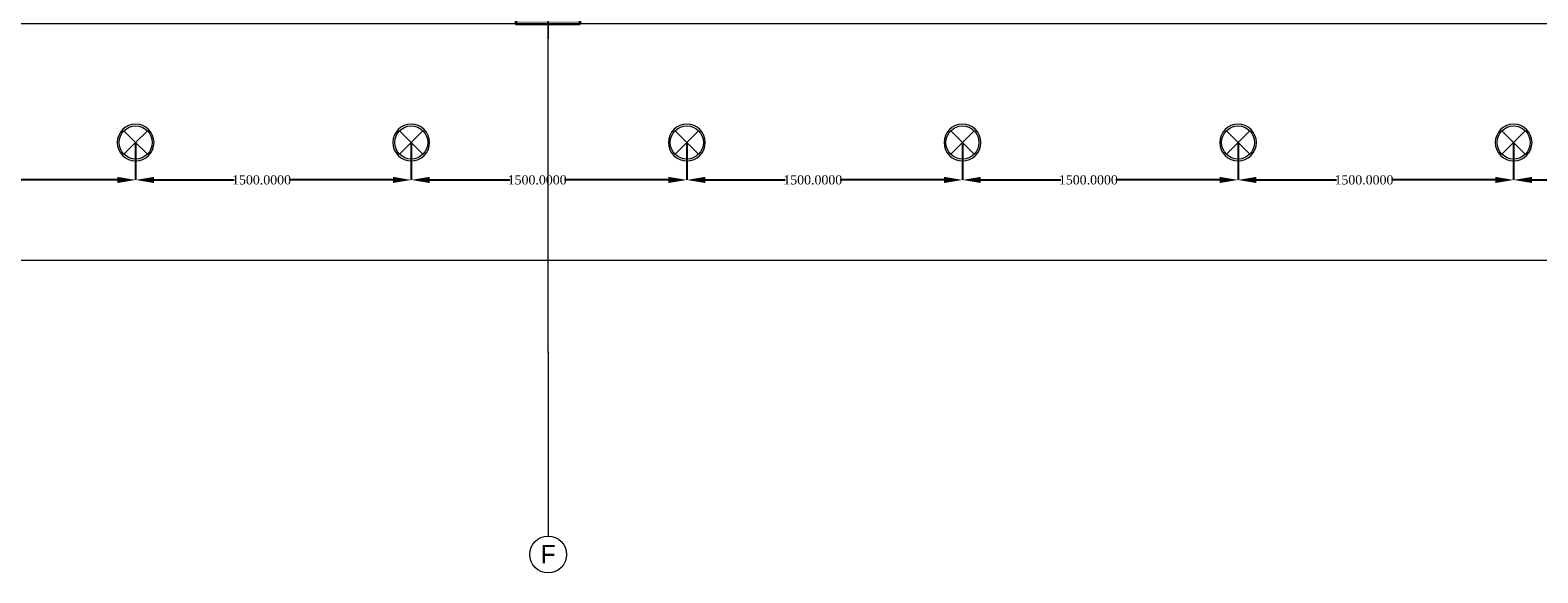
# Model space of a CAD drawing. Header units: inches. Extents: x -78787 to 29484, y -9517 to 23232.
# Tile 150 of 256: x 5512 to 13718, y -9517 to -6565. Entities that reach past the tile are written whole.
import ezdxf
from ezdxf.enums import TextEntityAlignment as Align

# ---------------------------------------------------------------- set-up
doc = ezdxf.new("R2010")
doc.units = ezdxf.units.IN
doc.header["$MEASUREMENT"] = 0
for name, color, linetype in [('- განათება', 7, 'Continuous'), ('Structural - Bearing', 7, 'Continuous'), ('Structural - Grid', 7, 'Continuous')]:
    doc.layers.add(name, color=color, linetype=linetype)
for name, color, linetype, lineweight in [('New_2D Drafting - General_Pen_No__2', 8, 'Continuous', 15), ('New_Interior - Lamp_Pen_No__20', 1, 'Continuous', 0), ('Structural - Bearing_Pen_No__20', 1, 'Continuous', 0)]:
    doc.layers.add(name, color=color, linetype=linetype, lineweight=lineweight)
for name, color, linetype, lineweight, true_color in [('Structural - Bearing_Pen_No__161', 7, 'Continuous', 13, 0x6a6a6a), ('Structural - Bearing_Pen_No__28', 7, 'Continuous', 35, 0xa80f02), ('Structural - Grid_Pen_No__81', 7, 'Continuous', 20, 0x6a6a6a)]:
    doc.layers.add(name, color=color, linetype=linetype, lineweight=lineweight, true_color=true_color)
doc.styles.add('GENERATED_STYLE_2', font='txt')
doc.styles.get("Standard").update_dxf_attribs({"font": 'arial.ttf'})
doc.dimstyles.get("Standard").update_dxf_attribs({"dimtxt": 0.18, "dimasz": 0.18, "dimexe": 0.18, "dimexo": 0.0625, "dimgap": 0.09, "dimtad": 0, "dimtih": 1, "dimtoh": 1, "dimdec": 4, "dimzin": 0, "dimdsep": 46, "dimtxsty": 'Standard', "dimcen": 0.09, "dimadec": 0, "dimazin": 0, "dimtfac": 1, "dimtdec": 4, "dimtofl": 0, "dimtmove": 0, "dimatfit": 3, "dimfxl": 1, "dimtolj": 1, "dimtzin": 0, "dimarcsym": 0})

# ---------------------------------------------------------------- blocks, each defined once
blk = doc.blocks.new('Column_23', base_point=(-17008.8, 14663))
at = {"layer": 'Structural - Bearing_Pen_No__161', "linetype": 'Continuous', "lineweight": 0, "true_color": 0x6a6a6a}
blk.add_hatch(color=251, dxfattribs=at).paths.add_polyline_path([(-16833.8, 14488), (-16833.8, 14838), (-17183.8, 14838), (-17183.8, 14488)])
at = {"layer": 'Structural - Bearing_Pen_No__20', "color": 1, "linetype": 'Continuous', "lineweight": 0}
for p, q in [((-17008.8, 14743), (-17008.8, 14918)), ((-17088.8, 14663), (-17263.8, 14663)), ((-16928.8, 14663), (-16753.8, 14663)), ((-17008.8, 14583), (-17008.8, 14408))]:
    blk.add_line(p, q, dxfattribs=at)
blk.add_point((-17008.8, 14663), dxfattribs=at)
at = {"layer": 'Structural - Bearing_Pen_No__28', "color": 14, "linetype": 'Continuous', "lineweight": 35, "true_color": 0xa80f02, "flags": 128}
blk.add_lwpolyline([(-16833.8, 14488), (-16833.8, 14838), (-17183.8, 14838), (-17183.8, 14488)], close=True, dxfattribs=at)
blk = doc.blocks.new('Standard grid marker_2')
at = {"layer": 'Structural - Grid_Pen_No__81', "color": 251, "linetype": 'Continuous', "lineweight": 20, "true_color": 0x6a6a6a}
for q in [(0, 0), (27734.9, 0)]:
    blk.add_line((1000, 0), q, dxfattribs=at)
blk.add_circle((-100, 0), 100, dxfattribs=at)
blk.add_point((1000, 0), dxfattribs=at)
blk.add_point((1000, 0), dxfattribs=at)
at = {"layer": 'Structural - Grid_Pen_No__81', "color": 251, "lineweight": 20, "true_color": 0x6a6a6a, "style": 'GENERATED_STYLE_2'}
for tag, p in [('AC_MarkerText_1_0', (-1.5, -46.7)), ('AC_MarkerText_1_1', (28933.4, -46.7))]:
    blk.add_attdef(tag, text='', height=100, rotation=270, dxfattribs=at).set_placement(p, align=Align.TOP_CENTER)
blk = doc.blocks.new('Recessed Spot_2')
at = {"layer": 'New_Interior - Lamp_Pen_No__20', "color": 1, "linetype": 'Continuous', "lineweight": 0}
for q in [(-63.6, 63.6), (-63.6, -63.6), (63.6, 63.6), (63.6, -63.6)]:
    blk.add_line((0, 0), q, dxfattribs=at)
at = {"layer": 'New_Interior - Lamp_Pen_No__20', "color": 1, "linetype": 'Continuous', "lineweight": 0, "flags": 128}
blk.add_lwpolyline([(100, 0, 1), (-100, 0, 1)], format="xyb", close=True, dxfattribs=at)
at = {"layer": 'New_Interior - Lamp_Pen_No__20', "color": 1, "linetype": 'Continuous', "lineweight": 0}
blk.add_circle((0, 0), 90, dxfattribs=at)
blk = doc.blocks.new('*D1067')
at = {"layer": '- განათება', "color": 0, "lineweight": -2, "transparency": 16777216}
for p, q in [((4585.9, -7176.6), (4585.9, -7380.1)), ((6085.9, -7176.6), (6085.9, -7380.1)), ((4685.9, -7379.9), (5121.6, -7379.9)), ((5985.9, -7379.9), (5420.9, -7379.9))]:
    blk.add_line(p, q, dxfattribs=at)
at = {"layer": '- განათება', "color": 0, "transparency": 16777216}
for points in [[(4685.9, -7363.2), (4685.9, -7396.5), (4585.9, -7379.9)], [(5985.9, -7363.2), (5985.9, -7396.5), (6085.9, -7379.9)]]:
    blk.add_solid(points, dxfattribs=at)
at = {"layer": 'Defpoints', "color": 0, "transparency": 16777216}
for p in [(4585.9, -7176.6), (6085.9, -7176.6), (6085.9, -7379.9)]:
    blk.add_point(p, dxfattribs=at)
at = {"layer": '- განათება', "color": 0, "transparency": 16777216, "insert": (5271.2, -7379.9), "char_height": 50, "attachment_point": 5}
blk.add_mtext('\\A1;{\\fSylfaen|b0|i0|c0|p18;1500.0000}', dxfattribs=at)
blk = doc.blocks.new('*D1068')
at = {"layer": '- განათება', "color": 0, "lineweight": -2, "transparency": 16777216}
for p, q in [((6085.9, -7176.6), (6085.9, -7380.1)), ((7585.9, -7176.6), (7585.9, -7380.1)), ((6185.9, -7379.9), (6621.6, -7379.9)), ((7485.9, -7379.9), (6920.9, -7379.9))]:
    blk.add_line(p, q, dxfattribs=at)
at = {"layer": '- განათება', "color": 0, "transparency": 16777216}
for points in [[(6185.9, -7363.2), (6185.9, -7396.5), (6085.9, -7379.9)], [(7485.9, -7363.2), (7485.9, -7396.5), (7585.9, -7379.9)]]:
    blk.add_solid(points, dxfattribs=at)
at = {"layer": 'Defpoints', "color": 0, "transparency": 16777216}
for p in [(6085.9, -7176.6), (7585.9, -7176.6), (7585.9, -7379.9)]:
    blk.add_point(p, dxfattribs=at)
at = {"layer": '- განათება', "color": 0, "transparency": 16777216, "insert": (6771.2, -7379.9), "char_height": 50, "attachment_point": 5}
blk.add_mtext('\\A1;{\\fSylfaen|b0|i0|c0|p18;1500.0000}', dxfattribs=at)
blk = doc.blocks.new('*D1069')
at = {"layer": '- განათება', "color": 0, "lineweight": -2, "transparency": 16777216}
for p, q in [((7585.9, -7176.6), (7585.9, -7380.1)), ((9085.9, -7176.6), (9085.9, -7380.1)), ((7685.9, -7379.9), (8121.6, -7379.9)), ((8985.9, -7379.9), (8420.9, -7379.9))]:
    blk.add_line(p, q, dxfattribs=at)
at = {"layer": '- განათება', "color": 0, "transparency": 16777216}
for points in [[(7685.9, -7363.2), (7685.9, -7396.5), (7585.9, -7379.9)], [(8985.9, -7363.2), (8985.9, -7396.5), (9085.9, -7379.9)]]:
    blk.add_solid(points, dxfattribs=at)
at = {"layer": 'Defpoints', "color": 0, "transparency": 16777216}
for p in [(7585.9, -7176.6), (9085.9, -7176.6), (9085.9, -7379.9)]:
    blk.add_point(p, dxfattribs=at)
at = {"layer": '- განათება', "color": 0, "transparency": 16777216, "insert": (8271.2, -7379.9), "char_height": 50, "attachment_point": 5}
blk.add_mtext('\\A1;{\\fSylfaen|b0|i0|c0|p18;1500.0000}', dxfattribs=at)
blk = doc.blocks.new('*D1070')
at = {"layer": '- განათება', "color": 0, "lineweight": -2, "transparency": 16777216}
for p, q in [((9085.9, -7176.6), (9085.9, -7380.1)), ((10585.9, -7176.6), (10585.9, -7380.1)), ((9185.9, -7379.9), (9621.6, -7379.9)), ((10485.9, -7379.9), (9920.9, -7379.9))]:
    blk.add_line(p, q, dxfattribs=at)
at = {"layer": '- განათება', "color": 0, "transparency": 16777216}
for points in [[(9185.9, -7363.2), (9185.9, -7396.5), (9085.9, -7379.9)], [(10485.9, -7363.2), (10485.9, -7396.5), (10585.9, -7379.9)]]:
    blk.add_solid(points, dxfattribs=at)
at = {"layer": 'Defpoints', "color": 0, "transparency": 16777216}
for p in [(9085.9, -7176.6), (10585.9, -7176.6), (10585.9, -7379.9)]:
    blk.add_point(p, dxfattribs=at)
at = {"layer": '- განათება', "color": 0, "transparency": 16777216, "insert": (9771.2, -7379.9), "char_height": 50, "attachment_point": 5}
blk.add_mtext('\\A1;{\\fSylfaen|b0|i0|c0|p18;1500.0000}', dxfattribs=at)
blk = doc.blocks.new('*D1071')
at = {"layer": '- განათება', "color": 0, "lineweight": -2, "transparency": 16777216}
for p, q in [((10585.9, -7176.6), (10585.9, -7380.1)), ((12085.9, -7176.6), (12085.9, -7380.1)), ((10685.9, -7379.9), (11121.6, -7379.9)), ((11985.9, -7379.9), (11420.9, -7379.9))]:
    blk.add_line(p, q, dxfattribs=at)
at = {"layer": '- განათება', "color": 0, "transparency": 16777216}
for points in [[(10685.9, -7363.2), (10685.9, -7396.5), (10585.9, -7379.9)], [(11985.9, -7363.2), (11985.9, -7396.5), (12085.9, -7379.9)]]:
    blk.add_solid(points, dxfattribs=at)
at = {"layer": 'Defpoints', "color": 0, "transparency": 16777216}
for p in [(10585.9, -7176.6), (12085.9, -7176.6), (12085.9, -7379.9)]:
    blk.add_point(p, dxfattribs=at)
at = {"layer": '- განათება', "color": 0, "transparency": 16777216, "insert": (11271.2, -7379.9), "char_height": 50, "attachment_point": 5}
blk.add_mtext('\\A1;{\\fSylfaen|b0|i0|c0|p18;1500.0000}', dxfattribs=at)
blk = doc.blocks.new('*D1072')
at = {"layer": '- განათება', "color": 0, "lineweight": -2, "transparency": 16777216}
for p, q in [((12085.9, -7176.6), (12085.9, -7380.1)), ((13585.9, -7176.6), (13585.9, -7380.1)), ((12185.9, -7379.9), (12621.6, -7379.9)), ((13485.9, -7379.9), (12920.9, -7379.9))]:
    blk.add_line(p, q, dxfattribs=at)
at = {"layer": '- განათება', "color": 0, "transparency": 16777216}
for points in [[(12185.9, -7363.2), (12185.9, -7396.5), (12085.9, -7379.9)], [(13485.9, -7363.2), (13485.9, -7396.5), (13585.9, -7379.9)]]:
    blk.add_solid(points, dxfattribs=at)
at = {"layer": 'Defpoints', "color": 0, "transparency": 16777216}
for p in [(12085.9, -7176.6), (13585.9, -7176.6), (13585.9, -7379.9)]:
    blk.add_point(p, dxfattribs=at)
at = {"layer": '- განათება', "color": 0, "transparency": 16777216, "insert": (12771.2, -7379.9), "char_height": 50, "attachment_point": 5}
blk.add_mtext('\\A1;{\\fSylfaen|b0|i0|c0|p18;1500.0000}', dxfattribs=at)
blk = doc.blocks.new('*D1073')
at = {"layer": '- განათება', "color": 0, "lineweight": -2, "transparency": 16777216}
for p, q in [((13585.9, -7176.6), (13585.9, -7380.1)), ((15085.9, -7176.6), (15085.9, -7380.1)), ((13685.9, -7379.9), (14121.6, -7379.9)), ((14985.9, -7379.9), (14420.9, -7379.9))]:
    blk.add_line(p, q, dxfattribs=at)
at = {"layer": '- განათება', "color": 0, "transparency": 16777216}
for points in [[(13685.9, -7363.2), (13685.9, -7396.5), (13585.9, -7379.9)], [(14985.9, -7363.2), (14985.9, -7396.5), (15085.9, -7379.9)]]:
    blk.add_solid(points, dxfattribs=at)
at = {"layer": 'Defpoints', "color": 0, "transparency": 16777216}
for p in [(13585.9, -7176.6), (15085.9, -7176.6), (15085.9, -7379.9)]:
    blk.add_point(p, dxfattribs=at)
at = {"layer": '- განათება', "color": 0, "transparency": 16777216, "insert": (14271.2, -7379.9), "char_height": 50, "attachment_point": 5}
blk.add_mtext('\\A1;{\\fSylfaen|b0|i0|c0|p18;1500.0000}', dxfattribs=at)

msp = doc.modelspace()

# ---------------------------------------------------------------- linework, layer by layer
at = {"layer": 'New_2D Drafting - General_Pen_No__2', "color": 8, "linetype": 'Continuous', "lineweight": 15, "flags": 128}
msp.add_lwpolyline([(27781.76404, -7816.57065), (27781.76404, 17918.35514), (26505.93152, 17918.35514), (26505.93152, -6531.64486), (-21544.06848, -6531.64486), (-21544.06848, -7816.57065)], close=True, dxfattribs=at)

# ---------------------------------------------------------------- block references
at = {"layer": '- განათება', "color": 1, "linetype": 'Continuous', "lineweight": 0, "zscale": 1000}
for p in [(6085.93152, -7176.57065), (7585.93152, -7176.57065), (9085.93152, -7176.57065), (10585.93152, -7176.57065), (12085.93152, -7176.57065), (13585.93152, -7176.57065)]:
    msp.add_blockref('Recessed Spot_2', p, dxfattribs=at)
at = {"layer": 'Structural - Bearing', "color": 14, "lineweight": 35, "true_color": 0xa80f02}
msp.add_blockref('Column_23', (8330.93152, -6356.64486), dxfattribs=at)
at = {"layer": 'Structural - Grid', "color": 8, "linetype": 'Continuous', "lineweight": 15}
ref = msp.add_blockref('Standard grid marker_2', (8330.93152, -9316.57065), dxfattribs=dict(at, zscale=1000, rotation=90))
ref.add_attrib('AC_MarkerText_1', 'F', dxfattribs={"layer": 'Structural - Grid_Pen_No__81', "color": 251, "lineweight": 20, "true_color": 0x6a6a6a, "height": 100, "rotation": 360, "style": 'GENERATED_STYLE_2'}).set_placement((8330.93152, -9364.75247), align=Align.TOP_CENTER)

# ---------------------------------------------------------------- dimensions: what is measured, and where the dimension line sits
at = {"layer": '- განათება', "color": 1}
for base, p1, p2, picture, middle in [((6085.93152, -7379.8773), (4585.93152, -7176.57065), (6085.93152, -7176.57065), '*D1067', (5271.23666, -7379.8773)), ((7585.93152, -7379.8773), (6085.93152, -7176.57065), (7585.93152, -7176.57065), '*D1068', (6771.23666, -7379.8773)), ((9085.93152, -7379.8773), (7585.93152, -7176.57065), (9085.93152, -7176.57065), '*D1069', (8271.23666, -7379.8773)), ((10585.93152, -7379.8773), (9085.93152, -7176.57065), (10585.93152, -7176.57065), '*D1070', (9771.23666, -7379.8773)), ((12085.93152, -7379.8773), (10585.93152, -7176.57065), (12085.93152, -7176.57065), '*D1071', (11271.23666, -7379.8773)), ((13585.93152, -7379.8773), (12085.93152, -7176.57065), (13585.93152, -7176.57065), '*D1072', (12771.23666, -7379.8773)), ((15085.93152, -7379.8773), (13585.93152, -7176.57065), (15085.93152, -7176.57065), '*D1073', (14271.23666, -7379.8773))]:
    dim = msp.add_linear_dim(base=base, p1=p1, p2=p2, text='{\\fSylfaen|b0|i0|c0|p18;<>}', dimstyle='Standard', override={"dimtxt": 50, "dimasz": 100}, dxfattribs=at)
    dim.commit()
    dim.dimension.update_dxf_attribs({"geometry": picture, "text_midpoint": middle, "dimtype": 160})

doc.saveas('drawing.dxf')
